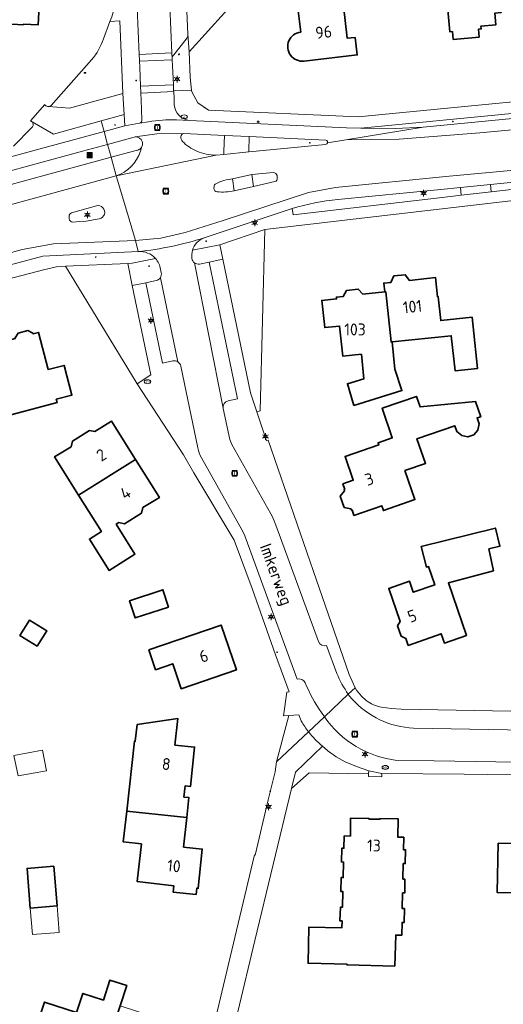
# Model space of a CAD drawing. Header units: metres. Extents: x 140853 to 145288, y 474558 to 480269.
# Tile 227 of 256: x 143657 to 143730, y 478371 to 478520. Entities that reach past the tile are written whole.
import ezdxf
from ezdxf.enums import TextEntityAlignment as Align
from ezdxf.lldxf.tags import DXFTag

# ---------------------------------------------------------------- set-up
doc = ezdxf.new("R2010")
doc.units = ezdxf.units.M
doc.header["$MEASUREMENT"] = 0
for name, color, linetype, lineweight in [('B-WE-GR-BEPLANTING_CULTUUR_HEESTERS-G', 90, 'Continuous', 18), ('B-WE-GR-GRAS_KRUIDENRIJK-G', 80, 'Continuous', 18), ('B-WE-IE-MEUBILAIR_WEGMEUBILAIR-S', 7, 'Continuous', 18), ('B-WE-IE-TERREINAFSCHEIDING_KUNSTMATIG_HEKWERK-G', 20, 'IE-TERREINAFSCHEIDING-KUNSTMATIG', 18), ('B-WE-IE-TERREINAFSCHEIDING_KUNSTMATIG_MUUR-G', 90, 'IE-TERREINAFSCHEIDING-KUNSTMATIG-DICHT', 18), ('B-WE-KL-DATA_CAI-S', 90, 'KL-CAI-N', 18), ('B-WE-KL-ET_LS_OV_LICHTMAST-S', 190, 'Continuous', 18), ('B-WE-KL-GAS_PUT-S', 30, 'Continuous', 18), ('B-WE-KL-WATER_BRANDLEIDING_PUT-S', 150, 'Continuous', 18), ('B-WE-KL-WATER_PUT-S', 170, 'Continuous', 18), ('B-WE-OG-BEBOUWING-G', 7, 'Continuous', 35), ('B-WE-OG-BEBOUWING_BIJGEBOUW-G', 7, 'Continuous', 18), ('B-WE-OG-BEBOUWING_HUISNUMMER-T18', 10, 'Continuous', 18), ('B-WE-OG-BEBOUWING_LUIFEL-G', 7, 'Continuous', 18), ('B-WE-OG-BEBOUWING_STRAATNAAM-T18', 10, 'Continuous', 18), ('B-WE-OG-TERREIN_ERF-G', 7, 'Continuous', 18), ('B-WE-RI-GWA_RIOOLPUT-S', 30, 'Continuous', 18), ('B-WE-VH-VERHARDING_ASFALT-G', 252, 'Continuous', 18), ('B-WE-VH-VERHARDING_BETONSTRAATSTEEN-G', 252, 'Continuous', 18), ('B-WE-VH-VERHARDING_GRASBETONSTEEN-G', 70, 'Continuous', 18), ('B-WE-VH-VERHARDING_TEGEL-G', 252, 'Continuous', 18), ('X-XX-XX-ALGEMEEN-S', 7, 'Continuous', 18)]:
    doc.layers.add(name, color=color, linetype=linetype, lineweight=lineweight)
doc.styles.add('NLCS-ISO', font='txt')
doc.styles.get("Standard").update_dxf_attribs({"font": 'arial.ttf'})
doc.linetypes.add('IE-TERREINAFSCHEIDING-KUNSTMATIG', pattern='A,4,[82,NLCS.shx,S=0.75,R=90,X=0,Y=0],4,-2', length=10)
doc.linetypes.add('IE-TERREINAFSCHEIDING-KUNSTMATIG-DICHT', pattern='A,8,-1,[82,NLCS.shx,S=0.75,R=90,X=0,Y=0],-1', length=10)
tags = doc.linetypes.add('KL-CAI-N', pattern='A,4,-1,[101,NLCS.shx,S=0.5,R=0,X=0,Y=0],-1,4,-1,["C",Standard,S=1,R=0,X=-0.25,Y=-0.5],-1.5', length=12.5).pattern_tags.tags
tags[18] = DXFTag(74, 10)

# ---------------------------------------------------------------- blocks, each defined once
blk = doc.blocks.new('SIE-WEG_AFVALBAK-SO')
at = {"linetype": 'ByBlock', "lineweight": 18}
h = blk.add_hatch(color=0, dxfattribs=at)
h.dxf.hatch_style = 1
h.paths.add_polyline_path([(-1.5, -1.5), (1.5, -1.5), (1.5, 1.5), (-1.5, 1.5)])
at = {"color": 0, "linetype": 'ByBlock', "lineweight": 18}
for points in [[(-2, -2), (2, -2), (2, 2), (-2, 2)], [(-1.5, -1.5), (1.5, -1.5), (1.5, 1.5), (-1.5, 1.5)]]:
    blk.add_lwpolyline(points, close=True, dxfattribs=at)
blk = doc.blocks.new('SIE-WEG_AFVALBAK_TYPE_01')
for radius in [0.25, 0.156]:
    blk.add_circle((0, 0), radius)
blk = doc.blocks.new('SKL-DATA_TERREINKAST-SO')
for q in [(-0.2, 0.2), (0.2, 0.2)]:
    blk.add_line((0, -0.21), q)
at = {"flags": 128}
blk.add_lwpolyline([(0.63, 0.35), (-0.63, 0.35), (-0.63, -0.35), (0.63, -0.35)], close=True, dxfattribs=at)
at = {"style": 'NLCS-ISO'}
blk.add_attdef('TYPE', text='', height=0.35, dxfattribs=at).set_placement((-0.03, 0.69), align=Align.MIDDLE_CENTER)
blk = doc.blocks.new('B-SIE-WEG_LICHTMAST-SO')
at = {"ltscale": 0.1}
for p, q in [((-1.1, 0.63), (-2.19, 1.27)), ((0, 1.27), (0, 2.53)), ((1.1, 0.63), (2.19, 1.27)), ((-1.1, -0.63), (-2.19, -1.27)), ((0, -1.27), (0, -2.53)), ((1.1, -0.63), (2.19, -1.27))]:
    blk.add_line(p, q, dxfattribs=at)
at = {"flags": 128}
for points in [[(-1.16, 0.5), (1.16, 0.5)], [(-1.16, -0.5), (1.16, -0.5)]]:
    blk.add_lwpolyline(points, dxfattribs=at)
at = {"ltscale": 0.1}
blk.add_circle((0, 0), 1.27, dxfattribs=at)
at = {"style": 'NLCS-ISO'}
blk.add_attdef('TYPE', text='', height=1.8, dxfattribs=at).set_placement((0, 2.53), align=Align.BOTTOM_CENTER)
blk = doc.blocks.new('SRI-PUT_INSPECTIE-SO')
at = {"lineweight": -3, "flags": 128}
blk.add_lwpolyline([(-2, -2), (2, -2), (2, 2), (-2, 2)], close=True, dxfattribs=at)
at = {"lineweight": -3, "ltscale": 1.5}
blk.add_circle((0, 0), 2, dxfattribs=at)
at = {"ltscale": 0.1, "style": 'NLCS-ISO'}
blk.add_text('I', height=2.5, dxfattribs=at).set_placement((0, -0.01), align=Align.MIDDLE_CENTER)
blk = doc.blocks.new('SKL-GAS_PUT-SO')
at = {"color": 0, "linetype": 'ByBlock', "lineweight": 18}
blk.add_ellipse((0, 0), major_axis=(2.5, 0), ratio=0.601255, dxfattribs=at)
at = {"color": 0, "linetype": 'ByBlock', "lineweight": 18, "style": 'NLCS-ISO'}
blk.add_text('gas', height=1.8, dxfattribs=at).set_placement((0.12, 0.3), align=Align.MIDDLE_CENTER)
blk = doc.blocks.new('SKL-WATERLEIDINGPUT-SO')
at = {"color": 0, "linetype": 'ByBlock', "lineweight": 18}
blk.add_ellipse((0, 0), major_axis=(2.5, 0), ratio=0.54, dxfattribs=at)
at = {"color": 0, "linetype": 'ByBlock', "lineweight": 18, "style": 'NLCS-ISO'}
blk.add_text('wl', height=1.8, dxfattribs=at).set_placement((0, 0), align=Align.MIDDLE_CENTER)
blk = doc.blocks.new('SIE-WEG_STRAATPOT_BRANDKRAAN-SO')
blk.add_ellipse((0, 0), major_axis=(-0.729, 0), ratio=0.685994)
at = {"style": 'NLCS-ISO'}
blk.add_text('BR', height=0.4, dxfattribs=at).set_placement((-0.3, -0.15))

msp = doc.modelspace()

# ---------------------------------------------------------------- linework, layer by layer
at = {"layer": 'B-WE-GR-BEPLANTING_CULTUUR_HEESTERS-G', "ltscale": 0.2, "flags": 128}
for points in [[(143661.433, 478506.761), (143664.61, 478506.494), (143672.714, 478508.74), (143672.227, 478519.698), (143670.739, 478519.632), (143669.758, 478517.018), (143669.758, 478517.018, -0.0971909), (143667.972, 478513.826), (143667.972, 478513.826), (143661.828, 478506.922), (143661.828, 478506.922, -0.1249608), (143661.433, 478506.761)], [(143695.911, 478407.633), (143700.778, 478412.182), (143700.778, 478412.182, -0.0343163), (143699.673, 478413.825), (143699.673, 478413.825), (143699.296, 478414.73), (143697.812, 478414.651), (143695.911, 478407.633)], [(143702.891, 478409.989), (143698.807, 478406.091), (143698.211, 478403.625), (143700.884, 478405.987), (143709.862, 478405.827), (143709.874, 478406.286), (143708.057, 478406.915), (143706.342, 478407.649), (143706.342, 478407.649, -0.0730395), (143702.891, 478409.989)]]:
    msp.add_lwpolyline(points, format="xyb", close=True, dxfattribs=at)
for points in [[(143687.807, 478483.678), (143692.01, 478463.43), (143692.974, 478460.594), (143693.448, 478460.752), (143694.185, 478488.178), (143687.336, 478485.853), (143687.807, 478483.678)], [(143674.117, 478479.681), (143673.441, 478483.022), (143664.017, 478482.589), (143674.84, 478464.823), (143676.931, 478466.187), (143674.117, 478479.681)]]:
    msp.add_lwpolyline(points, close=True, dxfattribs=at)
at = {"layer": 'B-WE-GR-GRAS_KRUIDENRIJK-G', "ltscale": 0.2, "flags": 128}
msp.add_lwpolyline([(143723.771, 478494.52), (143723.89, 478493.339), (143728.387, 478493.862), (143728.279, 478494.96), (143723.771, 478494.52)], close=True, dxfattribs=at)
at = {"layer": 'B-WE-IE-TERREINAFSCHEIDING_KUNSTMATIG_HEKWERK-G', "ltscale": 0.2, "flags": 128}
for points in [[(143693.448, 478460.752), (143694.185, 478488.178)], [(143664.017, 478482.589), (143674.84, 478464.823)], [(143695.911, 478407.633), (143697.812, 478414.651)]]:
    msp.add_lwpolyline(points, dxfattribs=at)
at = {"layer": 'B-WE-IE-TERREINAFSCHEIDING_KUNSTMATIG_MUUR-G', "ltscale": 0.2, "flags": 128}
for points in [[(143669.758, 478517.018), (143670.739, 478519.632)], [(143661.828, 478506.922), (143667.972, 478513.826)], [(143698.211, 478403.625), (143700.884, 478405.987)], [(143700.884, 478405.987), (143709.862, 478405.827)], [(143709.862, 478405.827), (143709.856, 478405.407), (143711.848, 478405.377), (143711.856, 478405.896)]]:
    msp.add_lwpolyline(points, dxfattribs=at)
for points in [[(143667.972, 478513.826, 0.0971909), (143669.758, 478517.018)], [(143661.433, 478506.761, 0.1249608), (143661.828, 478506.922)]]:
    msp.add_lwpolyline(points, format="xyb", dxfattribs=at)
at = {"layer": 'B-WE-OG-BEBOUWING-G', "ltscale": 0.2, "flags": 128}
msp.add_lwpolyline([(143706.39, 478529.916), (143704.093, 478527.382), (143704.464, 478527.047), (143702.523, 478524.905), (143701.589, 478524.619), (143701.388, 478523.653), (143699.213, 478521.254), (143699.591, 478518.022), (143699.591, 478518.022, 1.000251), (143700.104, 478513.632), (143700.104, 478513.632), (143708.139, 478514.571), (143707.829, 478517.223), (143706.637, 478517.084), (143706.062, 478522.01), (143707.23, 478522.146), (143710.717, 478525.994), (143706.39, 478529.916)], format="xyb", close=True, dxfattribs=at)
for points in [[(143722.56, 478518.107), (143722.666, 478516.912), (143726.581, 478517.26), (143726.474, 478518.456), (143726.903, 478518.494), (143726.865, 478518.922), (143729.126, 478519.123), (143728.969, 478520.886), (143729.915, 478520.971), (143729.312, 478527.744), (143721.333, 478527.033), (143722.132, 478518.069), (143722.56, 478518.107)], [(143713.419, 478471.166), (143722.371, 478472.096), (143722.934, 478466.796), (143726.344, 478467.158), (143725.524, 478474.885), (143720.78, 478474.381), (143720.397, 478477.991), (143720.298, 478477.98), (143719.989, 478480.884), (143716.051, 478480.466), (143715.409, 478481.309), (143713.678, 478481.125), (143713.227, 478480.166), (143712.163, 478480.053), (143712.306, 478478.71), (143712.455, 478478.726), (143713.26, 478471.149), (143713.419, 478471.166)], [(143713.419, 478471.166), (143713.26, 478471.149), (143712.455, 478478.726), (143712.306, 478478.71), (143708.994, 478478.359), (143708.308, 478479.14), (143706.538, 478478.952), (143706.031, 478478.044), (143704.997, 478477.934), (143705.025, 478477.665), (143702.788, 478477.428), (143703.224, 478473.321), (143705.482, 478473.561), (143705.967, 478468.986), (143708.771, 478469.284), (143709.165, 478465.575), (143706.665, 478464.825), (143707.651, 478461.539), (143714.907, 478463.784), (143713.856, 478467.049), (143713.419, 478471.166)], [(143654.508, 478468.888), (143648.63, 478467.338), (143649.999, 478462.145), (143648.645, 478461.788), (143650.321, 478455.435), (143654.382, 478456.507), (143653.413, 478460.181), (143654.477, 478460.461), (143654.642, 478459.833), (143662.749, 478461.971), (143662.616, 478462.474), (143664.985, 478463.099), (143663.799, 478467.597), (143661.401, 478467.004), (143659.924, 478472.603), (143659.112, 478472.389), (143659.086, 478472.485), (143658.31, 478472.879), (143656.866, 478472.498), (143656.385, 478471.773), (143656.41, 478471.676), (143653.945, 478471.026), (143654.508, 478468.888)], [(143711.897, 478461.116), (143713.437, 478456.633), (143711.29, 478455.896), (143711.401, 478455.574), (143706.303, 478453.823), (143707.541, 478450.219), (143705.98, 478449.683), (143706.266, 478448.851), (143706.162, 478448.815), (143706.231, 478448.617), (143705.58, 478447.805), (143706.181, 478446.124), (143707.181, 478445.908), (143707.25, 478445.71), (143707.354, 478445.746), (143707.644, 478444.915), (143711.848, 478446.375), (143712.1, 478445.648), (143716.88, 478447.308), (143715.361, 478451.682), (143718.478, 478452.764), (143717.183, 478456.496), (143722.907, 478458.484), (143723.216, 478457.596), (143723.947, 478456.982), (143724.87, 478456.794), (143725.768, 478457.106), (143726.375, 478457.825), (143726.569, 478458.76), (143726.261, 478459.648), (143726.828, 478459.845), (143726.034, 478462.131), (143717.643, 478461.322), (143717.088, 478462.919), (143711.897, 478461.116)], [(143674.593, 478453.393), (143670.969, 478459.156), (143668.472, 478457.583), (143667.646, 478457.774), (143665.064, 478456.149), (143664.883, 478455.303), (143662.376, 478453.75), (143665.995, 478447.986), (143674.593, 478453.393)], [(143671.699, 478443.574), (143672.103, 478443.826), (143672.938, 478443.645), (143675.524, 478445.263), (143675.72, 478446.094), (143678.213, 478447.636), (143674.593, 478453.393), (143665.995, 478447.986), (143669.457, 478442.473), (143667.636, 478441.33), (143670.609, 478436.596), (143674.518, 478439.051), (143671.699, 478443.574)], [(143724.666, 478426.75), (143721.939, 478434.703), (143728.751, 478436.531), (143728.067, 478439.848), (143729.726, 478440.259), (143729.049, 478442.996), (143717.837, 478440.221), (143718.613, 478437.086), (143718.926, 478437.162), (143719.873, 478434.4), (143716.629, 478433.287), (143716.058, 478434.952), (143712.908, 478433.871), (143714.621, 478428.877), (143714.251, 478428.2), (143714.79, 478426.63), (143715.479, 478426.316), (143715.866, 478425.249), (143720.848, 478427.007), (143721.342, 478425.59), (143724.666, 478426.75)], [(143679.589, 478431.051), (143678.743, 478433.659), (143673.716, 478432.016), (143674.562, 478429.408), (143679.589, 478431.051)], [(143659.742, 478425.127), (143661.174, 478427.468), (143658.561, 478429.065), (143657.129, 478426.724), (143659.742, 478425.127)], [(143676.641, 478424.569), (143677.635, 478421.569), (143680.235, 478422.464), (143681.537, 478418.682), (143689.877, 478421.552), (143687.547, 478428.322), (143676.641, 478424.569)], [(143682.353, 478399.197), (143682.674, 478402.238), (143681.938, 478402.315), (143682.113, 478403.996), (143682.929, 478403.911), (143683.55, 478409.86), (143680.566, 478410.171), (143681.019, 478414.17), (143674.838, 478413.285), (143674.56, 478410.76), (143674.46, 478410.771), (143673.293, 478400.165), (143676.117, 478399.855), (143682.353, 478399.197)], [(143682.353, 478399.197), (143676.117, 478399.855), (143673.293, 478400.165), (143672.743, 478395.527), (143675.506, 478395.213), (143674.879, 478389.518), (143680.384, 478388.893), (143680.284, 478387.938), (143683.765, 478387.573), (143683.865, 478388.528), (143684.084, 478388.505), (143684.706, 478394.436), (143681.881, 478394.732), (143682.353, 478399.197)], [(143713.836, 478376.73), (143713.961, 478381.438), (143714.881, 478381.414), (143714.918, 478383.347), (143715.238, 478383.341), (143715.279, 478385.431), (143714.959, 478385.437), (143715.006, 478387.807), (143715.326, 478387.8), (143715.367, 478389.89), (143715.047, 478389.896), (143715.093, 478392.256), (143715.413, 478392.249), (143715.454, 478394.339), (143715.134, 478394.345), (143715.171, 478396.235), (143714.283, 478396.249), (143714.334, 478399.021), (143711.565, 478399.064), (143711.563, 478398.964), (143709.903, 478398.99), (143709.905, 478399.09), (143707.145, 478399.133), (143707.103, 478396.418), (143706.183, 478396.441), (143706.135, 478394.566), (143705.815, 478394.574), (143705.763, 478392.495), (143706.083, 478392.487), (143706.022, 478390.118), (143705.702, 478390.126), (143705.649, 478388.026), (143705.969, 478388.018), (143705.908, 478385.639), (143705.589, 478385.647), (143705.536, 478383.578), (143705.856, 478383.57), (143705.83, 478382.55), (143700.848, 478382.631), (143700.703, 478377.179), (143706.621, 478377.022), (143706.618, 478376.922), (143713.836, 478376.73)], [(143735.053, 478398.484), (143734.982, 478395.215), (143729.463, 478395.335), (143729.3, 478387.877), (143734.798, 478387.757), (143734.774, 478386.657), (143742.083, 478386.497), (143742.046, 478384.808), (143745.055, 478384.742), (143745.011, 478382.721), (143748.193, 478382.651), (143748.424, 478391.1), (143745.195, 478391.171), (143745.178, 478390.371), (143742.608, 478390.427), (143742.781, 478398.315), (143735.053, 478398.484)], [(143662.258, 478391.841), (143658.202, 478391.511), (143658.693, 478385.502), (143662.749, 478385.834), (143662.258, 478391.841)], [(143668.998, 478360.772), (143672.288, 478370.752), (143673.293, 478373.8), (143670.747, 478374.639), (143669.742, 478371.591), (143666.646, 478372.611), (143665.689, 478369.707), (143660.842, 478371.305), (143658.509, 478364.229), (143668.998, 478360.772)]]:
    msp.add_lwpolyline(points, close=True, dxfattribs=at)
msp.add_lwpolyline([(143652.115, 478521.404), (143652.021, 478519.486), (143654.248, 478519.377), (143654.244, 478519.287), (143654.944, 478519.253), (143654.944, 478519.253), (143657.64, 478519.12), (143657.644, 478519.204), (143659.86, 478519.094), (143659.966, 478521.009)], dxfattribs=at)
at = {"layer": 'B-WE-OG-BEBOUWING_BIJGEBOUW-G', "ltscale": 0.2, "flags": 128}
msp.add_lwpolyline([(143661.122, 478406.291), (143660.547, 478409.401), (143656.206, 478408.599), (143656.863, 478405.504), (143661.122, 478406.291)], close=True, dxfattribs=at)
at = {"layer": 'B-WE-OG-BEBOUWING_LUIFEL-G', "ltscale": 0.2, "flags": 128}
msp.add_lwpolyline([(143662.749, 478385.834), (143658.693, 478385.502), (143659.019, 478381.517), (143663.075, 478381.848), (143662.749, 478385.834)], close=True, dxfattribs=at)
at = {"layer": 'B-WE-OG-TERREIN_ERF-G', "ltscale": 0.2, "flags": 128}
for points in [[(143699.181, 478533.23), (143682.716, 478515.027), (143682.888, 478511.212), (143683.069, 478509.246), (143683.123, 478508.961), (143684.049, 478507.306), (143685.639, 478506.204), (143708.282, 478505.179), (143731.701, 478507.476), (143762.52, 478510.403), (143770.82, 478511.168), (143786.862, 478512.648), (143839, 478517.168), (143878.491, 478520.537)], [(143699.591, 478518.022), (143699.213, 478521.254), (143701.388, 478523.653), (143701.589, 478524.619), (143702.523, 478524.905), (143704.464, 478527.047), (143704.093, 478527.382), (143706.39, 478529.916), (143710.717, 478525.994), (143707.23, 478522.146), (143706.062, 478522.01), (143706.637, 478517.084), (143707.829, 478517.223), (143708.139, 478514.571), (143700.104, 478513.632)], [(143659.966, 478521.009), (143659.86, 478519.094), (143657.644, 478519.204), (143657.64, 478519.12), (143654.944, 478519.253), (143654.244, 478519.287), (143654.248, 478519.377), (143652.021, 478519.486), (143652.115, 478521.404)], [(143682.028, 478349.046), (143692.597, 478393.565), (143692.694, 478393.542), (143694.67, 478401.907), (143695.727, 478406.105), (143695.911, 478407.633), (143697.812, 478414.651), (143696.987, 478414.607), (143697.514, 478418.164), (143697.835, 478418.238), (143695.769, 478423.823), (143692.229, 478433.871), (143689.55, 478441.171), (143683.428, 478451.341), (143681.882, 478454.061), (143674.84, 478464.823), (143664.017, 478482.589), (143662.656, 478482.525), (143660.71, 478482.082), (143646.973, 478478.465)], [(143731.468, 478405.668), (143724.337, 478405.787), (143711.856, 478405.896), (143711.848, 478405.377), (143709.856, 478405.407), (143709.862, 478405.827), (143700.884, 478405.987), (143698.211, 478403.625), (143692.648, 478380.59), (143684.948, 478348.235)]]:
    msp.add_lwpolyline(points, dxfattribs=at)
for points in [[(143722.56, 478518.107), (143722.132, 478518.069), (143721.333, 478527.033), (143729.312, 478527.744), (143729.915, 478520.971), (143728.969, 478520.886), (143729.126, 478519.123), (143726.865, 478518.922), (143726.903, 478518.494), (143726.474, 478518.456), (143726.581, 478517.26), (143722.666, 478516.912), (143722.56, 478518.107)], [(143712.306, 478478.71), (143712.163, 478480.053), (143713.227, 478480.166), (143713.678, 478481.125), (143715.409, 478481.309), (143716.051, 478480.466), (143719.989, 478480.884), (143720.298, 478477.98), (143720.397, 478477.991), (143720.78, 478474.381), (143725.524, 478474.885), (143726.344, 478467.158), (143722.934, 478466.796), (143722.371, 478472.096), (143713.419, 478471.166), (143713.856, 478467.049), (143714.907, 478463.784), (143707.651, 478461.539), (143706.665, 478464.825), (143709.165, 478465.575), (143708.771, 478469.284), (143705.967, 478468.986), (143705.482, 478473.561), (143703.224, 478473.321), (143702.788, 478477.428), (143705.025, 478477.665), (143704.997, 478477.934), (143706.031, 478478.044), (143706.538, 478478.952), (143708.308, 478479.14), (143708.994, 478478.359), (143712.306, 478478.71)], [(143654.508, 478468.888), (143653.945, 478471.026), (143656.41, 478471.676), (143656.385, 478471.773), (143656.866, 478472.498), (143658.31, 478472.879), (143659.086, 478472.485), (143659.112, 478472.389), (143659.924, 478472.603), (143661.401, 478467.004), (143663.799, 478467.597), (143664.985, 478463.099), (143662.616, 478462.474), (143662.749, 478461.971), (143654.642, 478459.833), (143654.477, 478460.461), (143653.413, 478460.181), (143654.382, 478456.507), (143650.321, 478455.435), (143648.645, 478461.788), (143649.999, 478462.145), (143648.63, 478467.338), (143654.508, 478468.888)], [(143711.897, 478461.116), (143717.088, 478462.919), (143717.643, 478461.322), (143726.034, 478462.131), (143726.828, 478459.845), (143726.261, 478459.648), (143726.569, 478458.76), (143726.375, 478457.825), (143725.768, 478457.106), (143724.87, 478456.794), (143723.947, 478456.982), (143723.216, 478457.596), (143722.907, 478458.484), (143717.183, 478456.496), (143718.478, 478452.764), (143715.361, 478451.682), (143716.88, 478447.308), (143712.1, 478445.648), (143711.848, 478446.375), (143707.644, 478444.915), (143707.354, 478445.746), (143707.25, 478445.71), (143707.181, 478445.908), (143706.181, 478446.124), (143705.58, 478447.805), (143706.231, 478448.617), (143706.162, 478448.815), (143706.266, 478448.851), (143705.98, 478449.683), (143707.541, 478450.219), (143706.303, 478453.823), (143711.401, 478455.574), (143711.29, 478455.896), (143713.437, 478456.633), (143711.897, 478461.116)], [(143665.995, 478447.986), (143662.376, 478453.75), (143664.883, 478455.303), (143665.064, 478456.149), (143667.646, 478457.774), (143668.472, 478457.583), (143670.969, 478459.156), (143674.593, 478453.393), (143678.213, 478447.636), (143675.72, 478446.094), (143675.524, 478445.263), (143672.938, 478443.645), (143672.103, 478443.826), (143671.699, 478443.574), (143674.518, 478439.051), (143670.609, 478436.596), (143667.636, 478441.33), (143669.457, 478442.473), (143665.995, 478447.986)], [(143724.666, 478426.75), (143721.342, 478425.59), (143720.848, 478427.007), (143715.866, 478425.249), (143715.479, 478426.316), (143714.79, 478426.63), (143714.251, 478428.2), (143714.621, 478428.877), (143712.908, 478433.871), (143716.058, 478434.952), (143716.629, 478433.287), (143719.873, 478434.4), (143718.926, 478437.162), (143718.613, 478437.086), (143717.837, 478440.221), (143729.049, 478442.996), (143729.726, 478440.259), (143728.067, 478439.848), (143728.751, 478436.531), (143721.939, 478434.703), (143724.666, 478426.75)], [(143679.589, 478431.051), (143674.562, 478429.408), (143673.716, 478432.016), (143678.743, 478433.659), (143679.589, 478431.051)], [(143659.742, 478425.127), (143657.129, 478426.724), (143658.561, 478429.065), (143661.174, 478427.468), (143659.742, 478425.127)], [(143676.641, 478424.569), (143687.547, 478428.322), (143689.877, 478421.552), (143681.537, 478418.682), (143680.235, 478422.464), (143677.635, 478421.569), (143676.641, 478424.569)], [(143682.353, 478399.197), (143681.881, 478394.732), (143684.706, 478394.436), (143684.084, 478388.505), (143683.865, 478388.528), (143683.765, 478387.573), (143680.284, 478387.938), (143680.384, 478388.893), (143674.879, 478389.518), (143675.506, 478395.213), (143672.743, 478395.527), (143673.293, 478400.165), (143674.46, 478410.771), (143674.56, 478410.76), (143674.838, 478413.285), (143681.019, 478414.17), (143680.566, 478410.171), (143683.55, 478409.86), (143682.929, 478403.911), (143682.113, 478403.996), (143681.938, 478402.315), (143682.674, 478402.238), (143682.353, 478399.197)], [(143713.836, 478376.73), (143706.618, 478376.922), (143706.621, 478377.022), (143700.703, 478377.179), (143700.848, 478382.631), (143705.83, 478382.55), (143705.856, 478383.57), (143705.536, 478383.578), (143705.589, 478385.647), (143705.908, 478385.639), (143705.969, 478388.018), (143705.649, 478388.026), (143705.702, 478390.126), (143706.022, 478390.118), (143706.083, 478392.487), (143705.763, 478392.495), (143705.815, 478394.574), (143706.135, 478394.566), (143706.183, 478396.441), (143707.103, 478396.418), (143707.145, 478399.133), (143709.905, 478399.09), (143709.903, 478398.99), (143711.563, 478398.964), (143711.565, 478399.064), (143714.334, 478399.021), (143714.283, 478396.249), (143715.171, 478396.235), (143715.134, 478394.345), (143715.454, 478394.339), (143715.413, 478392.249), (143715.093, 478392.256), (143715.047, 478389.896), (143715.367, 478389.89), (143715.326, 478387.8), (143715.006, 478387.807), (143714.959, 478385.437), (143715.279, 478385.431), (143715.238, 478383.341), (143714.918, 478383.347), (143714.881, 478381.414), (143713.961, 478381.438), (143713.836, 478376.73)], [(143735.053, 478398.484), (143742.781, 478398.315), (143742.608, 478390.427), (143745.178, 478390.371), (143745.195, 478391.171), (143748.424, 478391.1), (143748.193, 478382.651), (143745.011, 478382.721), (143745.055, 478384.742), (143742.046, 478384.808), (143742.083, 478386.497), (143734.774, 478386.657), (143734.798, 478387.757), (143729.3, 478387.877), (143729.463, 478395.335), (143734.982, 478395.215), (143735.053, 478398.484)], [(143658.693, 478385.502), (143658.202, 478391.511), (143662.258, 478391.841), (143662.749, 478385.834), (143658.693, 478385.502)], [(143668.998, 478360.772), (143658.509, 478364.229), (143660.842, 478371.305), (143665.689, 478369.707), (143666.646, 478372.611), (143669.742, 478371.591), (143670.747, 478374.639), (143673.293, 478373.8), (143672.288, 478370.752), (143681.851, 478367.599), (143678.824, 478358.415), (143675.937, 478359.367), (143675.329, 478357.525), (143671.109, 478358.917), (143671.454, 478359.962), (143668.998, 478360.772)]]:
    msp.add_lwpolyline(points, close=True, dxfattribs=at)
for points in [[(143656.127, 478500.754), (143658.926, 478503.592), (143658.926, 478503.592, 0.4434988), (143658.967, 478504.424), (143658.967, 478504.424), (143658.706, 478504.573), (143660.886, 478507.048), (143660.886, 478507.048, 0.2021762), (143661.288, 478506.773), (143661.288, 478506.773), (143661.433, 478506.761), (143661.433, 478506.761, 0.1249608), (143661.828, 478506.922), (143661.828, 478506.922), (143667.972, 478513.826), (143667.972, 478513.826, 0.0971909), (143669.758, 478517.018), (143669.758, 478517.018), (143670.739, 478519.632), (143670.739, 478519.632, 0.0688035), (143672.18, 478525.318)], [(143700.104, 478513.632, -1.000251), (143699.591, 478518.022)], [(143746.078, 478494.216), (143710.995, 478490.115), (143694.185, 478488.178), (143693.448, 478460.752), (143692.974, 478460.594), (143694.436, 478456.216), (143694.682, 478456.291), (143701.996, 478435.109), (143706.947, 478420.864), (143707.834, 478418.844), (143707.834, 478418.844, 0.0848149), (143708.795, 478417.587), (143708.795, 478417.587), (143709.514, 478416.916), (143709.514, 478416.916, 0.1302182), (143711.839, 478415.921), (143711.839, 478415.921), (143713.319, 478415.712), (143714.778, 478415.612), (143756.273, 478414.856)]]:
    msp.add_lwpolyline(points, format="xyb", dxfattribs=at)
at = {"layer": 'B-WE-VH-VERHARDING_ASFALT-G', "ltscale": 0.2, "flags": 128}
for points in [[(143672.714, 478508.74), (143664.61, 478506.494), (143661.433, 478506.761), (143661.288, 478506.773), (143661.288, 478506.773, -0.2021762), (143660.886, 478507.048), (143660.886, 478507.048), (143658.706, 478504.573), (143658.967, 478504.424), (143662.208, 478502.579), (143669.408, 478504.583), (143672.877, 478505.548), (143672.714, 478508.74)], [(143670.382, 478501.033), (143674.422, 478502.131), (143674.56, 478502.151), (143677.84, 478502.616), (143681.908, 478502.672), (143688.054, 478502.361), (143691.799, 478502.211), (143703.407, 478501.677), (143703.407, 478501.677, -0.3364312), (143703.623, 478501.462), (143703.623, 478501.462), (143703.633, 478501.261), (143706.426, 478501.719), (143718.138, 478503.637), (143713.946, 478503.441), (143708.697, 478503.494), (143706.524, 478503.543), (143682.795, 478504.652), (143680.799, 478504.74), (143680.799, 478504.74, 0.0433762), (143676.557, 478504.464), (143676.557, 478504.464), (143675.217, 478504.231), (143672.972, 478503.824), (143669.855, 478502.978), (143670.382, 478501.033)], [(143681.908, 478502.672), (143677.84, 478502.616), (143674.56, 478502.151), (143674.56, 478502.151, -0.3303148), (143675.619, 478501.481), (143675.619, 478501.481, -0.0841553), (143675.676, 478501.136), (143675.676, 478501.136, -0.1505576), (143675.496, 478500.565), (143675.496, 478500.565), (143675.342, 478500), (143675.342, 478500, -0.2330331), (143671.68, 478496.251), (143671.68, 478496.251), (143686.804, 478499.405), (143686.804, 478499.405, -0.1078129), (143683.864, 478500), (143683.864, 478500, -0.0941353), (143681.706, 478501.485), (143681.706, 478501.485, -0.1955146), (143681.447, 478502.205), (143681.447, 478502.205, -0.364238), (143681.908, 478502.672)]]:
    msp.add_lwpolyline(points, format="xyb", close=True, dxfattribs=at)
for points in [[(143718.138, 478503.637), (143706.426, 478501.719), (143714.468, 478501.829), (143726.696, 478502.773), (143741.332, 478504.141), (143771.214, 478506.896), (143771.05, 478508.671), (143763.448, 478508), (143754.846, 478507.188), (143744.161, 478506.179), (143735.185, 478505.302), (143731.613, 478504.953), (143718.138, 478503.637)], [(143658.88, 478500), (143646.48, 478496.635), (143635.66, 478490.051), (143629.898, 478486.613), (143626.709, 478484.748), (143631.378, 478485.096), (143647.344, 478494.771), (143666.582, 478500), (143670.382, 478501.033), (143669.855, 478502.978), (143658.88, 478500)], [(143643.881, 478481.169), (143646.975, 478480.496), (143660.567, 478484.14), (143675.023, 478484.811), (143674.604, 478486.5), (143662.204, 478485.989), (143657.477, 478485.122), (143643.796, 478481.252), (143643.812, 478481.237), (143643.881, 478481.169)]]:
    msp.add_lwpolyline(points, close=True, dxfattribs=at)
for points in [[(143741.332, 478504.141), (143726.696, 478502.773), (143714.468, 478501.829), (143706.426, 478501.719), (143703.633, 478501.261), (143703.633, 478501.261, -0.3895485), (143703.352, 478501.034), (143703.352, 478501.034), (143692.848, 478500), (143692.848, 478500), (143691.744, 478499.891), (143687.942, 478499.517), (143686.804, 478499.405), (143671.68, 478496.251), (143673.073, 478491.606), (143674.604, 478486.5), (143678.426, 478486.859), (143682.123, 478487.694), (143687.846, 478489.526), (143700.772, 478493.753), (143704.848, 478494.516), (143722.039, 478496.223), (143763.215, 478500)], [(143763.215, 478500), (143722.039, 478496.223), (143704.848, 478494.516), (143700.772, 478493.753), (143687.846, 478489.526), (143682.123, 478487.694), (143678.426, 478486.859), (143674.604, 478486.5), (143675.023, 478484.811), (143675.023, 478484.811, 0.0493503), (143685.012, 478486.902), (143685.012, 478486.902), (143698.299, 478491.312), (143698.299, 478491.312, -0.0548693), (143705.208, 478492.707), (143705.208, 478492.707), (143720.812, 478494.231), (143720.812, 478494.231), (143723.771, 478494.52), (143728.279, 478494.96), (143731.35, 478495.26)], [(143695.449, 478496.77, -0.3828574), (143696.01, 478496.307)], [(143696.055, 478495.979, -0.3996681), (143695.683, 478495.398)], [(143686.949, 478493.857, -0.4007908), (143686.475, 478494.391)], [(143686.487, 478494.664, -0.3168672), (143686.753, 478495.08)], [(143686.753, 478495.08, -0.0933996), (143689.28, 478495.818)], [(143689.553, 478493.983, -0.062215), (143686.949, 478493.857)], [(143668.691, 478491.734, -1.0305808), (143669.131, 478489.768)], [(143664.549, 478490.179, -0.3288094), (143664.915, 478490.677)], [(143665.119, 478489.291, -0.4190631), (143664.59, 478489.781)]]:
    msp.add_lwpolyline(points, format="xyb", dxfattribs=at)
for points in [[(143643.796, 478481.252), (143657.477, 478485.122), (143662.204, 478485.989), (143674.604, 478486.5), (143673.073, 478491.606), (143671.68, 478496.251), (143653.36, 478491.28)], [(143689.28, 478495.818), (143692.205, 478496.457), (143695.449, 478496.77)], [(143696.01, 478496.307), (143696.055, 478495.979)], [(143686.475, 478494.391), (143686.487, 478494.664)], [(143695.683, 478495.398), (143692.472, 478494.659), (143689.553, 478493.983)], [(143664.915, 478490.677), (143668.691, 478491.734)], [(143664.59, 478489.781), (143664.549, 478490.179)], [(143667.136, 478489.442), (143666.131, 478489.354), (143665.119, 478489.291)], [(143669.131, 478489.768), (143667.136, 478489.442)]]:
    msp.add_lwpolyline(points, dxfattribs=at)
at = {"layer": 'B-WE-VH-VERHARDING_BETONSTRAATSTEEN-G', "ltscale": 0.2, "flags": 128}
for points in [[(143672.18, 478525.318, -0.0688035), (143670.739, 478519.632), (143670.739, 478519.632), (143672.227, 478519.698), (143672.714, 478508.74), (143672.714, 478508.74), (143672.877, 478505.548), (143672.972, 478503.824), (143675.217, 478504.231), (143675.217, 478504.231, 0.3517249), (143675.586, 478504.744), (143675.586, 478504.744), (143675.459, 478507.752), (143675.415, 478508.774), (143675.408, 478508.931), (143675.369, 478509.827), (143675.243, 478512.707), (143675.203, 478513.612), (143675.197, 478513.756), (143675.158, 478514.649), (143674.232, 478535.83)], [(143646.973, 478478.465), (143660.71, 478482.082), (143662.656, 478482.525), (143664.017, 478482.589), (143673.441, 478483.022), (143674.081, 478483.059), (143677.61, 478483.796), (143677.61, 478483.796, 0.2315403), (143675.023, 478484.811), (143675.023, 478484.811), (143660.567, 478484.14), (143646.975, 478480.496)], [(143756.273, 478414.856), (143714.778, 478415.612), (143713.319, 478415.712), (143711.839, 478415.921), (143711.839, 478415.921, -0.1302182), (143709.514, 478416.916), (143709.514, 478416.916), (143708.795, 478417.587), (143708.795, 478417.587, -0.0848149), (143707.834, 478418.844), (143707.834, 478418.844), (143706.792, 478417.874), (143706.994, 478417.594), (143707.364, 478417.139), (143707.364, 478417.139, 0.1967524), (143716.64, 478412.718), (143716.64, 478412.718), (143753.677, 478412.078)], [(143753.677, 478412.078), (143716.64, 478412.718), (143716.64, 478412.718, -0.1967524), (143707.364, 478417.139), (143707.364, 478417.139), (143706.994, 478417.594), (143706.792, 478417.874), (143703.2, 478414.43), (143703.2, 478414.43, 0.2150344), (143714.14, 478407.858), (143714.14, 478407.858), (143719.788, 478407.79), (143735.329, 478407.534)], [(143735.329, 478407.534), (143719.788, 478407.79), (143714.14, 478407.858), (143714.14, 478407.858, -0.2150344), (143703.2, 478414.43), (143703.2, 478414.43), (143700.778, 478412.182), (143700.778, 478412.182, 0.052957), (143702.891, 478409.989), (143702.891, 478409.989, 0.0730395), (143706.342, 478407.649), (143706.342, 478407.649), (143708.057, 478406.915), (143709.874, 478406.286), (143711.856, 478405.896), (143724.337, 478405.787), (143731.468, 478405.668)]]:
    msp.add_lwpolyline(points, format="xyb", dxfattribs=at)
msp.add_lwpolyline([(143674.232, 478535.83), (143675.158, 478514.649), (143680.109, 478514.88), (143679.637, 478525.527)], dxfattribs=at)
for points in [[(143679.942, 478524.83, -0.1853693), (143679.637, 478525.527), (143679.637, 478525.527), (143680.109, 478514.88), (143680.149, 478513.977), (143680.149, 478513.977, -0.1777013), (143680.385, 478514.594), (143680.385, 478514.594), (143682.257, 478516.933), (143682.257, 478516.933, 0.1939097), (143682.506, 478517.682), (143682.506, 478517.682), (143682.303, 478522.32), (143682.303, 478522.32, 0.1697665), (143681.964, 478523.034), (143681.964, 478523.034), (143679.942, 478524.83)], [(143682.506, 478517.682, -0.1939097), (143682.257, 478516.933), (143682.257, 478516.933), (143680.385, 478514.594), (143680.385, 478514.594, 0.1777013), (143680.149, 478513.977), (143680.149, 478513.977), (143680.156, 478513.828), (143680.199, 478512.928), (143680.334, 478510.043), (143680.376, 478509.152), (143683.069, 478509.246), (143682.888, 478511.212), (143682.716, 478515.027), (143682.506, 478517.682)], [(143676.557, 478504.464, -0.0433762), (143680.799, 478504.74), (143680.799, 478504.74), (143682.795, 478504.652), (143682.795, 478504.652, -0.3605812), (143680.472, 478507.002), (143680.472, 478507.002), (143680.429, 478507.973), (143680.382, 478509.014), (143675.415, 478508.774), (143675.459, 478507.752), (143675.586, 478504.744), (143675.586, 478504.744, -0.3517249), (143675.217, 478504.231), (143675.217, 478504.231), (143676.557, 478504.464)], [(143674.422, 478502.131), (143670.382, 478501.033), (143670.663, 478500), (143670.912, 478499.081), (143674.318, 478500), (143674.966, 478500.175), (143674.966, 478500.175, 0.1671597), (143675.496, 478500.565), (143675.496, 478500.565, 0.1505576), (143675.676, 478501.136), (143675.676, 478501.136, 0.0841553), (143675.619, 478501.481), (143675.619, 478501.481, 0.3303148), (143674.56, 478502.151), (143674.56, 478502.151), (143674.422, 478502.131)], [(143687.961, 478500), (143688.054, 478502.361), (143681.908, 478502.672), (143681.908, 478502.672, 0.364238), (143681.447, 478502.205), (143681.447, 478502.205, 0.1955146), (143681.706, 478501.485), (143681.706, 478501.485, 0.0941353), (143683.864, 478500), (143683.864, 478500, 0.1078129), (143686.804, 478499.405), (143686.804, 478499.405), (143687.942, 478499.517), (143687.961, 478500)], [(143691.799, 478502.211), (143691.746, 478500), (143691.744, 478499.891), (143692.848, 478500), (143703.352, 478501.034), (143703.352, 478501.034, 0.3895485), (143703.633, 478501.261), (143703.633, 478501.261), (143703.623, 478501.462), (143703.623, 478501.462, 0.3364312), (143703.407, 478501.677), (143703.407, 478501.677), (143691.799, 478502.211)], [(143666.582, 478500), (143647.344, 478494.771), (143631.378, 478485.096), (143631.378, 478485.096, 0.7264542), (143631.521, 478484.844), (143631.521, 478484.844), (143642.107, 478491.249), (143670.912, 478499.081), (143670.663, 478500), (143670.382, 478501.033), (143666.582, 478500)], [(143695.683, 478495.398, 0.3996681), (143696.055, 478495.979), (143696.055, 478495.979), (143696.01, 478496.307), (143696.01, 478496.307, 0.3828574), (143695.449, 478496.77), (143695.449, 478496.77), (143692.205, 478496.457), (143692.472, 478494.659), (143695.683, 478495.398)], [(143689.553, 478493.983), (143689.28, 478495.818), (143689.28, 478495.818, 0.0933996), (143686.753, 478495.08), (143686.753, 478495.08, 0.3168672), (143686.487, 478494.664), (143686.487, 478494.664), (143686.475, 478494.391), (143686.475, 478494.391, 0.4007908), (143686.949, 478493.857), (143686.949, 478493.857, 0.062215), (143689.553, 478493.983)], [(143665.119, 478489.291), (143666.131, 478489.354), (143667.136, 478489.442), (143669.131, 478489.768), (143669.131, 478489.768, 1.0305808), (143668.691, 478491.734), (143668.691, 478491.734), (143664.915, 478490.677), (143664.915, 478490.677, 0.3288094), (143664.549, 478490.179), (143664.549, 478490.179), (143664.59, 478489.781), (143664.59, 478489.781, 0.4190631), (143665.119, 478489.291)], [(143678.489, 478481.63, -0.2079227), (143678.367, 478480.86), (143678.367, 478480.86), (143681.028, 478468.139), (143681.028, 478468.139, -0.2054186), (143681.438, 478467.494), (143681.438, 478467.494), (143684.037, 478455.109), (143684.037, 478455.109, 0.0622095), (143684.565, 478453.635), (143684.565, 478453.635), (143690.847, 478442.487), (143691.122, 478441.803), (143699.065, 478420.148), (143699.065, 478420.148, -0.3668328), (143700.291, 478419.574), (143700.291, 478419.574, 0.0562032), (143702.725, 478415.098), (143702.725, 478415.098), (143703.2, 478414.43), (143706.792, 478417.874), (143706.792, 478417.874, -0.0553779), (143705.062, 478421.018), (143705.062, 478421.018), (143703.494, 478425.223), (143703.494, 478425.223, -0.3936377), (143702.29, 478425.833), (143702.29, 478425.833), (143695.975, 478443.013), (143695.739, 478443.705), (143695.739, 478443.705, 0.0304268), (143695.095, 478445.157), (143695.095, 478445.157), (143689.167, 478455.63), (143688.872, 478456.372), (143687.866, 478461.077), (143687.858, 478461.118), (143683.539, 478483.107), (143683.539, 478483.107, -0.2073686), (143683.151, 478483.774), (143683.151, 478483.774, -0.1108266), (143683.235, 478485.019), (143683.235, 478485.019, -0.2393492), (143685.012, 478486.902), (143685.012, 478486.902, -0.0493503), (143675.023, 478484.811), (143675.023, 478484.811, -0.2315403), (143677.61, 478483.796), (143677.61, 478483.796, -0.1484357), (143678.405, 478482.132), (143678.405, 478482.132), (143678.489, 478481.63)], [(143688.619, 478462.241), (143690.037, 478462.547), (143685.738, 478483.23), (143684.291, 478482.936), (143684.291, 478482.936, -0.2088627), (143683.539, 478483.107), (143683.539, 478483.107), (143687.858, 478461.118), (143687.858, 478461.118, -0.4033941), (143688.619, 478462.241)], [(143706.792, 478417.874), (143707.834, 478418.844), (143706.947, 478420.864), (143701.996, 478435.109), (143694.682, 478456.291), (143694.436, 478456.216), (143692.974, 478460.594), (143692.01, 478463.43), (143687.807, 478483.678), (143685.738, 478483.23), (143690.037, 478462.547), (143688.619, 478462.241), (143688.619, 478462.241, 0.4033941), (143687.858, 478461.118), (143687.858, 478461.118), (143687.866, 478461.077), (143688.872, 478456.372), (143689.167, 478455.63), (143695.095, 478445.157), (143695.095, 478445.157, -0.0304268), (143695.739, 478443.705), (143695.739, 478443.705), (143695.975, 478443.013), (143702.29, 478425.833), (143702.29, 478425.833, 0.3936377), (143703.494, 478425.223), (143703.494, 478425.223), (143705.062, 478421.018), (143705.062, 478421.018, 0.0553779), (143706.792, 478417.874)], [(143684.037, 478455.109), (143681.438, 478467.494), (143681.438, 478467.494, 0.2054186), (143681.028, 478468.139), (143681.028, 478468.139, 0.2061621), (143680.277, 478468.284), (143680.277, 478468.284), (143678.714, 478467.955), (143676.186, 478480.111), (143674.117, 478479.681), (143676.931, 478466.187), (143674.84, 478464.823), (143681.882, 478454.061), (143683.428, 478451.341), (143689.55, 478441.171), (143692.229, 478433.871), (143695.769, 478423.823), (143697.835, 478418.238), (143697.514, 478418.164), (143696.987, 478414.607), (143697.812, 478414.651), (143699.296, 478414.73), (143699.673, 478413.825), (143699.673, 478413.825, 0.0343163), (143700.778, 478412.182), (143700.778, 478412.182), (143703.2, 478414.43), (143702.725, 478415.098), (143702.725, 478415.098, -0.0562032), (143700.291, 478419.574), (143700.291, 478419.574, 0.3668328), (143699.065, 478420.148), (143699.065, 478420.148), (143691.122, 478441.803), (143690.847, 478442.487), (143684.565, 478453.635), (143684.565, 478453.635, -0.0622095), (143684.037, 478455.109)], [(143677.723, 478480.421), (143676.186, 478480.111), (143678.714, 478467.955), (143680.277, 478468.284), (143680.277, 478468.284, -0.2061621), (143681.028, 478468.139), (143681.028, 478468.139), (143678.367, 478480.86), (143678.367, 478480.86, -0.2060427), (143677.723, 478480.421)]]:
    msp.add_lwpolyline(points, format="xyb", close=True, dxfattribs=at)
for points in [[(143675.158, 478514.649), (143675.197, 478513.756), (143675.203, 478513.612), (143680.156, 478513.828), (143680.149, 478513.977), (143680.109, 478514.88), (143675.158, 478514.649)], [(143680.199, 478512.928), (143680.156, 478513.828), (143675.203, 478513.612), (143675.243, 478512.707), (143675.369, 478509.827), (143680.334, 478510.043), (143680.199, 478512.928)], [(143675.369, 478509.827), (143675.408, 478508.931), (143675.415, 478508.774), (143680.382, 478509.014), (143680.376, 478509.152), (143680.334, 478510.043), (143675.369, 478509.827)]]:
    msp.add_lwpolyline(points, close=True, dxfattribs=at)
at = {"layer": 'B-WE-VH-VERHARDING_GRASBETONSTEEN-G', "ltscale": 0.2, "flags": 128}
for points in [[(143708.697, 478503.494), (143713.946, 478503.441), (143718.138, 478503.637), (143731.613, 478504.953), (143731.537, 478505.723), (143708.697, 478503.494)], [(143734.666, 478494.591), (143734.535, 478495.571), (143731.35, 478495.26), (143728.279, 478494.96), (143728.387, 478493.862), (143731.459, 478494.219), (143734.666, 478494.591)]]:
    msp.add_lwpolyline(points, close=True, dxfattribs=at)
msp.add_lwpolyline([(143698.299, 478491.312), (143698.45, 478490.383), (143720.969, 478493), (143723.89, 478493.339), (143723.771, 478494.52), (143720.812, 478494.231), (143705.208, 478492.707), (143705.208, 478492.707, 0.0548693), (143698.299, 478491.312)], format="xyb", close=True, dxfattribs=at)
at = {"layer": 'B-WE-VH-VERHARDING_TEGEL-G', "ltscale": 0.2, "flags": 128}
msp.add_lwpolyline([(143682.303, 478522.32), (143682.506, 478517.682), (143682.716, 478515.027), (143699.181, 478533.23)], dxfattribs=at)
for points in [[(143731.701, 478507.476), (143708.282, 478505.179), (143685.639, 478506.204), (143684.049, 478507.306), (143683.123, 478508.961), (143683.069, 478509.246), (143680.376, 478509.152), (143680.382, 478509.014), (143680.429, 478507.973), (143680.472, 478507.002), (143680.472, 478507.002, 0.3605812), (143682.795, 478504.652), (143682.795, 478504.652), (143706.524, 478503.543), (143708.697, 478503.494), (143731.537, 478505.723)], [(143646.48, 478496.635), (143658.88, 478500), (143669.855, 478502.978), (143669.408, 478504.583), (143662.208, 478502.579), (143658.967, 478504.424), (143658.967, 478504.424, -0.4434988), (143658.926, 478503.592), (143658.926, 478503.592), (143656.127, 478500.754)]]:
    msp.add_lwpolyline(points, format="xyb", dxfattribs=at)
for points in [[(143672.877, 478505.548), (143669.408, 478504.583), (143669.855, 478502.978), (143672.972, 478503.824), (143672.877, 478505.548)], [(143688.054, 478502.361), (143687.961, 478500), (143687.942, 478499.517), (143691.744, 478499.891), (143691.746, 478500), (143691.799, 478502.211), (143688.054, 478502.361)], [(143631.521, 478484.844), (143653.36, 478491.28), (143671.68, 478496.251), (143670.912, 478499.081), (143642.107, 478491.249), (143631.521, 478484.844)], [(143689.28, 478495.818), (143689.553, 478493.983), (143692.472, 478494.659), (143692.205, 478496.457), (143689.28, 478495.818)], [(143709.874, 478406.286), (143709.862, 478405.827), (143709.856, 478405.407), (143711.848, 478405.377), (143711.856, 478405.896), (143709.874, 478406.286)]]:
    msp.add_lwpolyline(points, close=True, dxfattribs=at)
for points in [[(143674.966, 478500.175), (143674.318, 478500), (143670.912, 478499.081), (143671.68, 478496.251), (143671.68, 478496.251, 0.2330331), (143675.342, 478500), (143675.342, 478500), (143675.496, 478500.565), (143675.496, 478500.565, -0.1671597), (143674.966, 478500.175)], [(143720.969, 478493), (143698.45, 478490.383), (143698.299, 478491.312), (143685.012, 478486.902), (143685.012, 478486.902, 0.2393492), (143683.235, 478485.019), (143683.235, 478485.019), (143687.336, 478485.853), (143694.185, 478488.178), (143710.995, 478490.115), (143746.078, 478494.216), (143761.541, 478495.665), (143761.589, 478495.158), (143772.204, 478496.16), (143772.017, 478498.189), (143764.994, 478497.573), (143751.924, 478496.426), (143745.929, 478495.9), (143734.666, 478494.591), (143731.459, 478494.219), (143728.387, 478493.862), (143723.89, 478493.339), (143720.969, 478493)], [(143687.336, 478485.853), (143683.235, 478485.019), (143683.235, 478485.019, 0.1108266), (143683.151, 478483.774), (143683.151, 478483.774, 0.2073686), (143683.539, 478483.107), (143683.539, 478483.107, 0.2088627), (143684.291, 478482.936), (143684.291, 478482.936), (143685.738, 478483.23), (143687.807, 478483.678), (143687.336, 478485.853)], [(143673.441, 478483.022), (143674.117, 478479.681), (143676.186, 478480.111), (143677.723, 478480.421), (143677.723, 478480.421, 0.2060427), (143678.367, 478480.86), (143678.367, 478480.86, 0.2079227), (143678.489, 478481.63), (143678.489, 478481.63), (143678.405, 478482.132), (143678.405, 478482.132, 0.1484357), (143677.61, 478483.796), (143677.61, 478483.796), (143674.081, 478483.059), (143673.441, 478483.022)], [(143698.807, 478406.091), (143702.891, 478409.989), (143702.891, 478409.989, -0.052957), (143700.778, 478412.182), (143700.778, 478412.182), (143695.911, 478407.633), (143695.727, 478406.105), (143694.67, 478401.907), (143692.694, 478393.542), (143692.597, 478393.565), (143682.028, 478349.046), (143683.608, 478348.46), (143684.915, 478348.095), (143684.948, 478348.235), (143692.648, 478380.59), (143698.211, 478403.625), (143698.807, 478406.091)]]:
    msp.add_lwpolyline(points, format="xyb", close=True, dxfattribs=at)

# ---------------------------------------------------------------- block references
at = {"layer": 'B-WE-IE-MEUBILAIR_WEGMEUBILAIR-S', "xscale": 0.2, "yscale": 0.2, "zscale": 0.2}
msp.add_blockref('SIE-WEG_AFVALBAK-SO', (143667.671, 478499.395), dxfattribs=at)
at = {"layer": 'B-WE-KL-DATA_CAI-S', "xscale": 0.2, "yscale": 0.2, "zscale": 0.2}
msp.add_blockref('SKL-DATA_TERREINKAST-SO', (143666.947, 478511.854), dxfattribs=at)
at = {"layer": 'B-WE-KL-ET_LS_OV_LICHTMAST-S', "xscale": 0.2, "yscale": 0.2, "zscale": 0.2}
for p in [(143680.886, 478510.92), (143718.192, 478493.645), (143667.328, 478490.379), (143692.637, 478489.144), (143676.938, 478474.38), (143694.264, 478456.863), (143695.107, 478429.577), (143709.326, 478408.799), (143694.724, 478400.831)]:
    msp.add_blockref('B-SIE-WEG_LICHTMAST-SO', p, dxfattribs=at)
at = {"layer": 'B-WE-KL-GAS_PUT-S', "xscale": 0.2, "yscale": 0.2, "zscale": 0.2}
for p in [(143676.433, 478465.138), (143712.391, 478406.782)]:
    msp.add_blockref('SKL-GAS_PUT-SO', p, dxfattribs=at)
at = {"layer": 'B-WE-KL-WATER_BRANDLEIDING_PUT-S', "xscale": 0.2, "yscale": 0.2, "zscale": 0.2}
msp.add_blockref('SIE-WEG_STRAATPOT_BRANDKRAAN-SO', (143693.158, 478504.465), dxfattribs=at)
at = {"layer": 'B-WE-KL-WATER_PUT-S', "xscale": 0.2, "yscale": 0.2, "zscale": 0.2}
msp.add_blockref('SKL-WATERLEIDINGPUT-SO', (143681.977, 478505.208), dxfattribs=at)
at = {"layer": 'B-WE-RI-GWA_RIOOLPUT-S', "xscale": 0.2, "yscale": 0.2, "zscale": 0.2}
for p in [(143677.909, 478503.585), (143679.182, 478493.97), (143689.606, 478451.277), (143707.76, 478411.838)]:
    msp.add_blockref('SRI-PUT_INSPECTIE-SO', p, dxfattribs=at)
at = {"layer": 'X-XX-XX-ALGEMEEN-S', "xscale": 0.2, "yscale": 0.2, "zscale": 0.2}
for p in [(143681.155, 478514.617), (143681.224, 478514.689), (143674.702, 478510.691), (143685.078, 478506.589), (143671.507, 478503.979), (143722.615, 478504.501), (143700.978, 478501.286), (143685.294, 478486.394), (143668.594, 478483.991), (143676.659, 478482.615), (143696.042, 478424.205), (143694.985, 478403.161)]:
    msp.add_blockref('SIE-WEG_AFVALBAK_TYPE_01', p, dxfattribs=at)

# ---------------------------------------------------------------- texts
at = {"layer": 'B-WE-OG-BEBOUWING_HUISNUMMER-T18', "style": 'NLCS-ISO'}
for s, rotation, p in [('96', 6.7, (143703.061, 478518.005)), ('101', 6.1, (143716.498, 478476.491)), ('2', 32.1, (143669.445, 478454.065)), ('3', 19, (143709.962, 478450.403)), ('4', 32.1, (143673.067, 478448.305)), ('5', 19.4, (143716.451, 478429.697)), ('6', 19, (143684.93, 478423.635)), ('8', 354, (143679.261, 478407.301)), ('13', 359.1, (143710.675, 478394.977)), ('10', 354, (143680.417, 478391.888))]:
    msp.add_text(s, height=1.8, rotation=rotation, dxfattribs=at).set_placement(p, align=Align.MIDDLE_CENTER)
msp.add_text('103', height=1.8, dxfattribs=at).set_placement((143707.811, 478473.043), align=Align.MIDDLE_CENTER)
at = {"layer": 'B-WE-OG-BEBOUWING_STRAATNAAM-T18', "style": 'NLCS-ISO'}
msp.add_text('Imkerweg', height=1.8, rotation=290.2, dxfattribs=at).set_placement((143695.887, 478435.989), align=Align.MIDDLE_CENTER)

doc.saveas('drawing.dxf')
